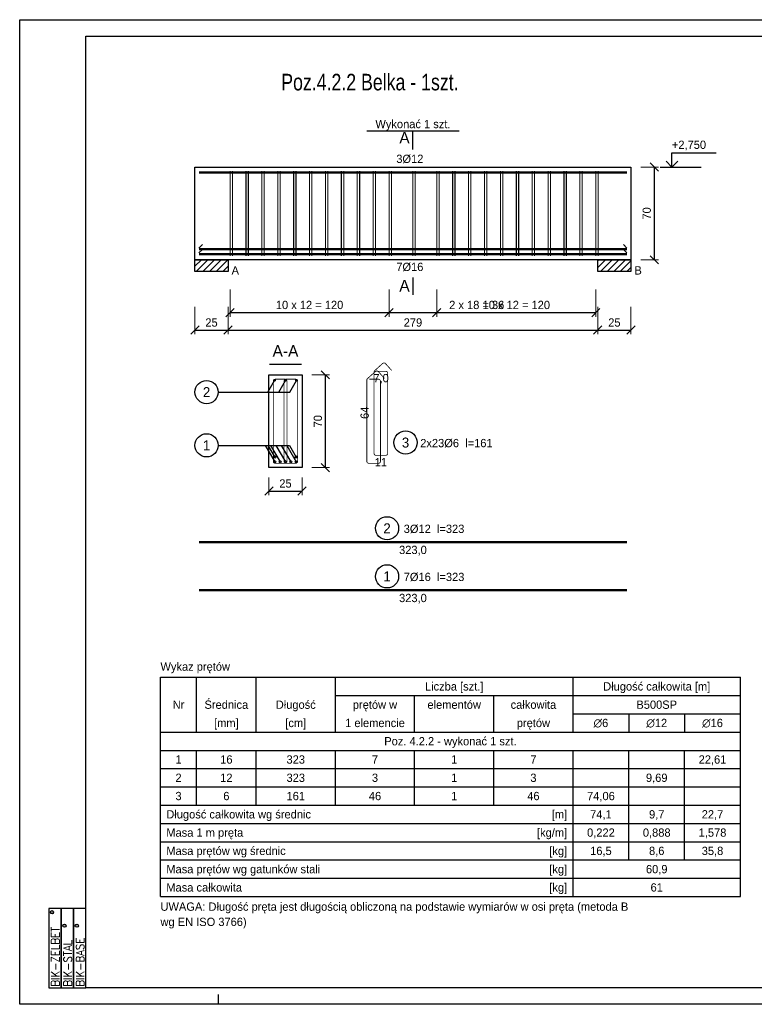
# Model space of a CAD drawing. Header units: millimetres. Extents: x -5773 to -2898, y -9833 to -1081.
# Tile 1 of 53: x -3948 to -3394, y -9833 to -9090. Entities that reach past the tile are written whole.
import ezdxf
from ezdxf.enums import TextEntityAlignment as Align

# ---------------------------------------------------------------- set-up
doc = ezdxf.new("R2010")
doc.units = ezdxf.units.MM
doc.header["$LTSCALE"] = 25
for name, color, linetype in [('BA_pdz', 2, 'Continuous'), ('BA_ram', 2, 'Continuous'), ('BA_txg', 3, 'Continuous')]:
    doc.layers.add(name, color=color, linetype=linetype)
doc.styles.add('BIKTC', font='bikromsw.shx', dxfattribs={"width": 0.85})
doc.styles.add('BIKTG', font='bikromsw.shx', dxfattribs={"width": 0.85})
doc.styles.add('BIKTS', font='bikromsw.shx', dxfattribs={"width": 0.85})
doc.styles.add('ROMANC', font='ROMANC.SHX', dxfattribs={"width": 0.9})
doc.styles.add('SPECBUD_TXT', font='txt')
doc.dimstyles.new('SPECBUD', dxfattribs={"dimscale": 25, "dimtxt": 0.25, "dimasz": 0.25, "dimexe": 0.125, "dimexo": 0.3, "dimgap": 0.1, "dimtad": 1, "dimdec": 0, "dimzin": 0, "dimtxsty": 'SPECBUD_TXT', "dimblk": 'OBLIQUE', "dimblk1": 'OBLIQUE', "dimblk2": 'OBLIQUE', "dimcen": 0.1, "dimclrt": 2, "dimadec": 0, "dimazin": 0, "dimtfac": 1, "dimtdec": 4, "dimtofl": 0, "dimtmove": 0, "dimatfit": 3, "dimfxl": 0.7, "dimfxlon": 1, "dimtolj": 1, "dimtzin": 0, "dimlwe": 0, "dimarcsym": 0})
pattern_1 = [(45, (-3824.847716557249, -9150.065964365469), (2.5, -2.5), [])]

# ---------------------------------------------------------------- blocks, each defined once
blk = doc.blocks.new('_OBLIQUE')
at = {"color": 0, "lineweight": -2}
blk.add_line((-0.5, -0.5), (0.5, 0.5), dxfattribs=at)
blk = doc.blocks.new('*D542')
at = {"color": 0, "lineweight": 0, "ltscale": 125}
for p, q in [((-3479.507716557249, -9201.395964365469), (-3466.222716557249, -9201.395964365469)), ((-3479.507716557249, -9271.395964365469), (-3466.222716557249, -9271.395964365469))]:
    blk.add_line(p, q, dxfattribs=at)
at = {"color": 0, "lineweight": -2, "ltscale": 125}
blk.add_line((-3469.347716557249, -9271.395964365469), (-3469.347716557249, -9201.395964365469), dxfattribs=at)
at = {"layer": 'Defpoints', "color": 0}
for p in [(-3487.007716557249, -9201.395964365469), (-3469.347716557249, -9201.395964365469), (-3487.007716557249, -9271.395964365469)]:
    blk.add_point(p, dxfattribs=at)
at = {"color": 0, "lineweight": -2, "xscale": 6.25, "yscale": 6.25, "zscale": 6.25}
for p, rotation in [((-3469.347716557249, -9201.395964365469), 90), ((-3469.347716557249, -9271.395964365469), 270)]:
    blk.add_blockref('_OBLIQUE', p, dxfattribs=dict(at, rotation=rotation))
at = {"color": 2, "insert": (-3475.038797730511, -9236.395964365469), "char_height": 6.25, "attachment_point": 5, "rotation": 90, "style": 'SPECBUD_TXT'}
blk.add_mtext('\\A1;70', dxfattribs=at)
blk = doc.blocks.new('*D543')
at = {"color": 0, "lineweight": 0, "ltscale": 125}
for p, q in [((-3816.007716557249, -9306.87596436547), (-3816.007716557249, -9327.50096436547)), ((-3791.007716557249, -9306.87596436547), (-3791.007716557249, -9327.50096436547))]:
    blk.add_line(p, q, dxfattribs=at)
at = {"color": 0, "lineweight": -2, "ltscale": 125}
blk.add_line((-3816.007716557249, -9324.37596436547), (-3791.007716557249, -9324.37596436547), dxfattribs=at)
at = {"layer": 'Defpoints', "color": 0}
for p in [(-3816.007716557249, -9271.395964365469), (-3791.007716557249, -9271.395964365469), (-3791.007716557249, -9324.37596436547)]:
    blk.add_point(p, dxfattribs=at)
at = {"color": 0, "lineweight": -2, "xscale": 6.25, "yscale": 6.25, "zscale": 6.25, "rotation": 180}
blk.add_blockref('_OBLIQUE', (-3816.007716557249, -9324.37596436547), dxfattribs=at)
at = {"color": 0, "lineweight": -2, "xscale": 6.25, "yscale": 6.25, "zscale": 6.25}
blk.add_blockref('_OBLIQUE', (-3791.007716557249, -9324.37596436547), dxfattribs=at)
at = {"color": 2, "insert": (-3803.507716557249, -9318.684883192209), "char_height": 6.25, "attachment_point": 5, "style": 'SPECBUD_TXT'}
blk.add_mtext('\\A1;25', dxfattribs=at)
blk = doc.blocks.new('*D544')
at = {"color": 0, "lineweight": 0, "ltscale": 125}
for p, q in [((-3791.007716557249, -9306.87596436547), (-3791.007716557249, -9327.50096436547)), ((-3512.007716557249, -9306.87596436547), (-3512.007716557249, -9327.50096436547))]:
    blk.add_line(p, q, dxfattribs=at)
at = {"color": 0, "lineweight": -2, "ltscale": 125}
blk.add_line((-3791.007716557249, -9324.37596436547), (-3512.007716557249, -9324.37596436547), dxfattribs=at)
at = {"layer": 'Defpoints', "color": 0}
for p in [(-3791.007716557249, -9271.395964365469), (-3512.007716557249, -9271.395964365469), (-3512.007716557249, -9324.37596436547)]:
    blk.add_point(p, dxfattribs=at)
at = {"color": 0, "lineweight": -2, "xscale": 6.25, "yscale": 6.25, "zscale": 6.25, "rotation": 180}
blk.add_blockref('_OBLIQUE', (-3791.007716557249, -9324.37596436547), dxfattribs=at)
at = {"color": 0, "lineweight": -2, "xscale": 6.25, "yscale": 6.25, "zscale": 6.25}
blk.add_blockref('_OBLIQUE', (-3512.007716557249, -9324.37596436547), dxfattribs=at)
at = {"color": 2, "insert": (-3651.507716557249, -9318.684883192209), "char_height": 6.25, "attachment_point": 5, "style": 'SPECBUD_TXT'}
blk.add_mtext('\\A1;279', dxfattribs=at)
blk = doc.blocks.new('*D545')
at = {"color": 0, "lineweight": 0, "ltscale": 125}
for p, q in [((-3512.007716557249, -9306.87596436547), (-3512.007716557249, -9327.50096436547)), ((-3487.007716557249, -9306.87596436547), (-3487.007716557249, -9327.50096436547))]:
    blk.add_line(p, q, dxfattribs=at)
at = {"color": 0, "lineweight": -2, "ltscale": 125}
blk.add_line((-3512.007716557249, -9324.37596436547), (-3487.007716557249, -9324.37596436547), dxfattribs=at)
at = {"layer": 'Defpoints', "color": 0}
for p in [(-3512.007716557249, -9271.395964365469), (-3487.007716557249, -9271.395964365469), (-3487.007716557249, -9324.37596436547)]:
    blk.add_point(p, dxfattribs=at)
at = {"color": 0, "lineweight": -2, "xscale": 6.25, "yscale": 6.25, "zscale": 6.25, "rotation": 180}
blk.add_blockref('_OBLIQUE', (-3512.007716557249, -9324.37596436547), dxfattribs=at)
at = {"color": 0, "lineweight": -2, "xscale": 6.25, "yscale": 6.25, "zscale": 6.25}
blk.add_blockref('_OBLIQUE', (-3487.007716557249, -9324.37596436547), dxfattribs=at)
at = {"color": 2, "insert": (-3499.507716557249, -9318.684883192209), "char_height": 6.25, "attachment_point": 5, "style": 'SPECBUD_TXT'}
blk.add_mtext('\\A1;25', dxfattribs=at)
blk = doc.blocks.new('*D546')
at = {"color": 0, "lineweight": 0, "ltscale": 125}
for p, q in [((-3789.507716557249, -9293.63596436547), (-3789.507716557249, -9314.26096436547)), ((-3669.507716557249, -9293.63596436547), (-3669.507716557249, -9314.26096436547))]:
    blk.add_line(p, q, dxfattribs=at)
at = {"color": 0, "lineweight": -2, "ltscale": 125}
blk.add_line((-3789.507716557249, -9311.13596436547), (-3669.507716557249, -9311.13596436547), dxfattribs=at)
at = {"layer": 'Defpoints', "color": 0}
for p in [(-3789.507716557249, -9271.395964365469), (-3669.507716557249, -9271.395964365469), (-3669.507716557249, -9311.13596436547)]:
    blk.add_point(p, dxfattribs=at)
at = {"color": 0, "lineweight": -2, "xscale": 6.25, "yscale": 6.25, "zscale": 6.25, "rotation": 180}
blk.add_blockref('_OBLIQUE', (-3789.507716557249, -9311.13596436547), dxfattribs=at)
at = {"color": 0, "lineweight": -2, "xscale": 6.25, "yscale": 6.25, "zscale": 6.25}
blk.add_blockref('_OBLIQUE', (-3669.507716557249, -9311.13596436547), dxfattribs=at)
at = {"color": 2, "insert": (-3729.507716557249, -9305.444883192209), "char_height": 6.25, "attachment_point": 5, "style": 'SPECBUD_TXT'}
blk.add_mtext('\\A1;10 x 12 = 120', dxfattribs=at)
blk = doc.blocks.new('*D547')
at = {"color": 0, "lineweight": 0, "ltscale": 125}
for p, q in [((-3633.507716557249, -9293.63596436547), (-3633.507716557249, -9314.26096436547)), ((-3513.507716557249, -9293.63596436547), (-3513.507716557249, -9314.26096436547))]:
    blk.add_line(p, q, dxfattribs=at)
at = {"color": 0, "lineweight": -2, "ltscale": 125}
blk.add_line((-3633.507716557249, -9311.13596436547), (-3513.507716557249, -9311.13596436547), dxfattribs=at)
at = {"layer": 'Defpoints', "color": 0}
for p in [(-3633.507716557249, -9271.395964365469), (-3513.507716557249, -9271.395964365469), (-3513.507716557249, -9311.13596436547)]:
    blk.add_point(p, dxfattribs=at)
at = {"color": 0, "lineweight": -2, "xscale": 6.25, "yscale": 6.25, "zscale": 6.25, "rotation": 180}
blk.add_blockref('_OBLIQUE', (-3633.507716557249, -9311.13596436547), dxfattribs=at)
at = {"color": 0, "lineweight": -2, "xscale": 6.25, "yscale": 6.25, "zscale": 6.25}
blk.add_blockref('_OBLIQUE', (-3513.507716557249, -9311.13596436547), dxfattribs=at)
at = {"color": 2, "insert": (-3573.507716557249, -9305.444883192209), "char_height": 6.25, "attachment_point": 5, "style": 'SPECBUD_TXT'}
blk.add_mtext('\\A1;10 x 12 = 120', dxfattribs=at)
blk = doc.blocks.new('*D548')
at = {"color": 0, "lineweight": 0, "ltscale": 125}
for p, q in [((-3669.507716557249, -9293.63596436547), (-3669.507716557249, -9314.26096436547)), ((-3633.507716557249, -9293.63596436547), (-3633.507716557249, -9314.26096436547))]:
    blk.add_line(p, q, dxfattribs=at)
at = {"color": 0, "lineweight": -2, "ltscale": 125}
for p, q in [((-3669.507716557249, -9311.13596436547), (-3633.507716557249, -9311.13596436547)), ((-3633.507716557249, -9311.13596436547), (-3579.466959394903, -9311.13596436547))]:
    blk.add_line(p, q, dxfattribs=at)
at = {"layer": 'Defpoints', "color": 0}
for p in [(-3669.507716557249, -9271.395964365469), (-3633.507716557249, -9271.395964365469), (-3633.507716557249, -9311.13596436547)]:
    blk.add_point(p, dxfattribs=at)
at = {"color": 0, "lineweight": -2, "xscale": 6.25, "yscale": 6.25, "zscale": 6.25, "rotation": 180}
blk.add_blockref('_OBLIQUE', (-3669.507716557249, -9311.13596436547), dxfattribs=at)
at = {"color": 0, "lineweight": -2, "xscale": 6.25, "yscale": 6.25, "zscale": 6.25}
blk.add_blockref('_OBLIQUE', (-3633.507716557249, -9311.13596436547), dxfattribs=at)
at = {"color": 2, "insert": (-3603.362337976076, -9305.442751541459), "char_height": 6.25, "attachment_point": 5, "style": 'SPECBUD_TXT'}
blk.add_mtext('\\A1;2 x 18 = 36', dxfattribs=at)
blk = doc.blocks.new('*D549')
at = {"color": 0, "lineweight": 0, "ltscale": 125}
for p, q in [((-3727.687716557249, -9358.10596436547), (-3714.402716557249, -9358.10596436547)), ((-3727.687716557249, -9428.10596436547), (-3714.402716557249, -9428.10596436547))]:
    blk.add_line(p, q, dxfattribs=at)
at = {"color": 0, "lineweight": -2, "ltscale": 125}
blk.add_line((-3717.527716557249, -9428.10596436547), (-3717.527716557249, -9358.10596436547), dxfattribs=at)
at = {"layer": 'Defpoints', "color": 0}
for p in [(-3735.187716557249, -9358.10596436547), (-3717.527716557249, -9358.10596436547), (-3735.187716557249, -9428.10596436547)]:
    blk.add_point(p, dxfattribs=at)
at = {"color": 0, "lineweight": -2, "xscale": 6.25, "yscale": 6.25, "zscale": 6.25}
for p, rotation in [((-3717.527716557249, -9358.10596436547), 90), ((-3717.527716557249, -9428.10596436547), 270)]:
    blk.add_blockref('_OBLIQUE', p, dxfattribs=dict(at, rotation=rotation))
at = {"color": 2, "insert": (-3723.218797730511, -9393.10596436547), "char_height": 6.25, "attachment_point": 5, "rotation": 90, "style": 'SPECBUD_TXT'}
blk.add_mtext('\\A1;70', dxfattribs=at)
blk = doc.blocks.new('*D550')
at = {"color": 0, "lineweight": 0, "ltscale": 125}
for p, q in [((-3760.187716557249, -9435.60596436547), (-3760.187716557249, -9448.89096436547)), ((-3735.187716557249, -9435.60596436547), (-3735.187716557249, -9448.89096436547))]:
    blk.add_line(p, q, dxfattribs=at)
at = {"color": 0, "lineweight": -2, "ltscale": 125}
blk.add_line((-3760.187716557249, -9445.76596436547), (-3735.187716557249, -9445.76596436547), dxfattribs=at)
at = {"layer": 'Defpoints', "color": 0}
for p in [(-3760.187716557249, -9428.10596436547), (-3735.187716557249, -9428.10596436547), (-3735.187716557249, -9445.76596436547)]:
    blk.add_point(p, dxfattribs=at)
at = {"color": 0, "lineweight": -2, "xscale": 6.25, "yscale": 6.25, "zscale": 6.25, "rotation": 180}
blk.add_blockref('_OBLIQUE', (-3760.187716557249, -9445.76596436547), dxfattribs=at)
at = {"color": 0, "lineweight": -2, "xscale": 6.25, "yscale": 6.25, "zscale": 6.25}
blk.add_blockref('_OBLIQUE', (-3735.187716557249, -9445.76596436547), dxfattribs=at)
at = {"color": 2, "insert": (-3747.687716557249, -9440.074883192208), "char_height": 6.25, "attachment_point": 5, "style": 'SPECBUD_TXT'}
blk.add_mtext('\\A1;25', dxfattribs=at)
blk = doc.blocks.new('BBB')
for points in [[(2.390818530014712, 0.747221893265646), (2.390818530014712, 1.120832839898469), (0, 1.120832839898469), (0, 0.747221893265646)], [(2.390818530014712, 0.373610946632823), (2.390818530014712, 0.747221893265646), (0, 0.747221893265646), (0, 0.373610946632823)], [(2.390818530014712, 0), (2.390818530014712, 0.373610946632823), (0, 0.373610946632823), (0, 0)]]:
    blk.add_lwpolyline(points, close=True)
for centre in [(2.277232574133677, 1.023963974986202), (1.871369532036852, 0.6503530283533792), (1.871369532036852, 0.2767420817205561)]:
    blk.add_circle(centre, 0.04925559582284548)
at = {"style": 'ROMANC', "width": 0.9}
for s, p in [('BIK-ZELBET', (0.03184617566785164, 0.7981096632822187)), ('BIK-STAL', (0.03184617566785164, 0.4244987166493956)), ('BIK-BASE', (0.03184617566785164, 0.05088777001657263))]:
    blk.add_text(s, height=0.248805, dxfattribs=at).set_placement(p)
at = {"style": 'BIKTS', "width": 0.85}
for p in [(2.277232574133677, 1.023963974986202), (1.871369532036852, 0.6503530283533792), (1.871369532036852, 0.2767420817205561)]:
    blk.add_text('R', height=0.05729552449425, dxfattribs=at).set_placement(p, align=Align.MIDDLE_CENTER)
blk = doc.blocks.new('biketyk')
at = {"xscale": 10, "yscale": 10, "zscale": 10, "rotation": 90}
blk.add_blockref('BBB', (0, 0), dxfattribs=at)
at = {"style": 'BIKTC', "width": 0.8}
for tag, p in [('KOMENTARZ', (-0.9844944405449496, 25.5686402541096)), ('RYSUNEK', (-8.456713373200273, 25.5686402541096)), ('DATA', (-4.720603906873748, 25.5686402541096))]:
    blk.add_attdef(tag, p, '', height=2, rotation=90, dxfattribs=at)

msp = doc.modelspace()

# ---------------------------------------------------------------- hatches: boundary and pattern name
at = {"ltscale": 125}
h = msp.add_hatch(dxfattribs=at)
h.set_pattern_fill('ANSI31', color=256, scale=2.5, style=0)
h.set_pattern_definition(pattern_1)
h.paths.add_polyline_path([(-3816.007716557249, -9280.225964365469), (-3816.007716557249, -9271.395964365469), (-3791.007716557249, -9271.395964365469), (-3791.007716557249, -9280.225964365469), (-3816.007716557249, -9280.225964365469)], is_closed=False)
h = msp.add_hatch(dxfattribs=at)
h.set_pattern_fill('ANSI31', color=256, scale=2.5, style=0)
h.set_pattern_definition(pattern_1)
h.paths.add_polyline_path([(-3512.007716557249, -9280.225964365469), (-3512.007716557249, -9271.395964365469), (-3487.007716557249, -9271.395964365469), (-3487.007716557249, -9280.225964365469), (-3512.007716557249, -9280.225964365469)], is_closed=False)

# ---------------------------------------------------------------- linework, layer by layer
at = {"color": 1, "linetype": 'Continuous', "ltscale": 125}
for p, q in [((-3686.317716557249, -9173.99596436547), (-3616.687716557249, -9173.99596436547)), ((-3651.507716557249, -9188.145964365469), (-3651.507716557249, -9174.895964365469)), ((-3464.927716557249, -9201.395964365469), (-3434.01771655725, -9201.395964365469)), ((-3813.007716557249, -9262.59596436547), (-3810.357716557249, -9259.94596436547)), ((-3813.007716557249, -9262.59596436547), (-3810.357716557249, -9259.94596436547)), ((-3813.007716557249, -9266.19596436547), (-3810.357716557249, -9263.54596436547)), ((-3813.007716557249, -9266.19596436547), (-3810.357716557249, -9263.54596436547)), ((-3813.007716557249, -9266.19596436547), (-3810.357716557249, -9263.54596436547)), ((-3813.007716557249, -9266.19596436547), (-3810.357716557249, -9263.54596436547)), ((-3813.007716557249, -9266.19596436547), (-3810.357716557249, -9263.54596436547)), ((-3490.007716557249, -9262.59596436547), (-3492.657716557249, -9259.94596436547)), ((-3490.007716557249, -9262.59596436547), (-3492.657716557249, -9259.94596436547)), ((-3490.007716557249, -9266.19596436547), (-3492.657716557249, -9263.54596436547)), ((-3490.007716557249, -9266.19596436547), (-3492.657716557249, -9263.54596436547)), ((-3490.007716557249, -9266.19596436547), (-3492.657716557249, -9263.54596436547)), ((-3490.007716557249, -9266.19596436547), (-3492.657716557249, -9263.54596436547)), ((-3490.007716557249, -9266.19596436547), (-3492.657716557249, -9263.54596436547)), ((-3651.507716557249, -9284.645964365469), (-3651.507716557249, -9297.895964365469)), ((-3759.657716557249, -9350.15596436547), (-3735.707716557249, -9350.15596436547)), ((-3814.768278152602, -9627.511560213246), (-3814.768278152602, -9586.171560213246)), ((-3769.818278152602, -9627.511560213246), (-3769.818278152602, -9586.171560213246)), ((-3710.038278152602, -9627.511560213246), (-3710.038278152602, -9586.171560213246)), ((-3530.698278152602, -9627.511560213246), (-3530.698278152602, -9586.171560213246)), ((-3710.038278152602, -9599.951560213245), (-3404.398278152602, -9599.951560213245)), ((-3650.258278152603, -9627.511560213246), (-3650.258278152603, -9599.951560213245)), ((-3590.478278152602, -9627.511560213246), (-3590.478278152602, -9599.951560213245)), ((-3530.698278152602, -9613.731560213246), (-3404.398278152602, -9613.731560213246)), ((-3488.598278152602, -9613.731560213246), (-3488.598278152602, -9627.511560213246)), ((-3446.498278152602, -9613.731560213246), (-3446.498278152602, -9627.511560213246)), ((-3842.028278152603, -9641.291560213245), (-3404.398278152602, -9641.291560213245)), ((-3814.768278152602, -9682.631560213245), (-3814.768278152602, -9641.291560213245)), ((-3769.818278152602, -9682.631560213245), (-3769.818278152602, -9641.291560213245)), ((-3710.038278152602, -9682.631560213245), (-3710.038278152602, -9641.291560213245)), ((-3650.258278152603, -9682.631560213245), (-3650.258278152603, -9641.291560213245)), ((-3590.478278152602, -9682.631560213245), (-3590.478278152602, -9641.291560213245)), ((-3530.698278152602, -9751.531560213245), (-3530.698278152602, -9641.291560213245)), ((-3488.598278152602, -9723.971560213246), (-3488.598278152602, -9641.291560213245)), ((-3446.498278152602, -9723.971560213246), (-3446.498278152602, -9641.291560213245)), ((-3842.028278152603, -9655.071560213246), (-3404.398278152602, -9655.071560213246)), ((-3842.028278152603, -9668.851560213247), (-3404.398278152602, -9668.851560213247)), ((-3842.028278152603, -9696.411560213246), (-3404.398278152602, -9696.411560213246)), ((-3842.028278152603, -9710.191560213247), (-3404.398278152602, -9710.191560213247)), ((-3842.028278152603, -9723.971560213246), (-3404.398278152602, -9723.971560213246)), ((-3842.028278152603, -9737.751560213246), (-3404.398278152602, -9737.751560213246))]:
    msp.add_line(p, q, dxfattribs=at)
at = {"color": 2, "linetype": 'Continuous', "ltscale": 125}
for p, q in [((-3842.028278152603, -9586.171560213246), (-3404.398278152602, -9586.171560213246)), ((-3842.028278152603, -9751.531560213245), (-3842.028278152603, -9586.171560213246)), ((-3404.398278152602, -9751.531560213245), (-3404.398278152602, -9586.171560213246)), ((-3842.028278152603, -9627.511560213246), (-3404.398278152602, -9627.511560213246)), ((-3842.028278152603, -9682.631560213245), (-3404.398278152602, -9682.631560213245)), ((-3842.028278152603, -9751.531560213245), (-3404.398278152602, -9751.531560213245))]:
    msp.add_line(p, q, dxfattribs=at)
at = {"color": 1, "linetype": 'Continuous', "ltscale": 125}
for points in [[(-3460.51771655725, -9196.975964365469), (-3456.097716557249, -9201.395964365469), (-3451.677716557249, -9196.975964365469), (-3456.097716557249, -9201.395964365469), (-3456.097716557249, -9190.79596436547), (-3422.637716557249, -9190.79596436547)], [(-3816.007716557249, -9280.225964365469), (-3816.007716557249, -9271.395964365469), (-3791.007716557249, -9271.395964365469), (-3791.007716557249, -9280.225964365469)], [(-3512.007716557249, -9280.225964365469), (-3512.007716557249, -9271.395964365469), (-3487.007716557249, -9271.395964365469), (-3487.007716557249, -9280.225964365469)], [(-3798.487716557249, -9371.13596436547), (-3752.787716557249, -9371.13596436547), (-3747.687716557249, -9362.305964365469)], [(-3798.487716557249, -9371.13596436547), (-3744.487716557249, -9371.13596436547), (-3739.387716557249, -9362.305964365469)], [(-3798.487716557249, -9371.13596436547), (-3761.087716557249, -9371.13596436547), (-3755.987716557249, -9362.305964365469)], [(-3798.487716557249, -9411.27596436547), (-3762.967716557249, -9411.27596436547), (-3755.787716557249, -9423.70596436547)], [(-3798.487716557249, -9411.27596436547), (-3746.76771655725, -9411.27596436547), (-3739.587716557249, -9423.70596436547)], [(-3798.487716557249, -9411.27596436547), (-3754.867716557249, -9411.27596436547), (-3747.687716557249, -9423.70596436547)], [(-3798.487716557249, -9411.27596436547), (-3750.817716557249, -9411.27596436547), (-3743.637716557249, -9423.70596436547)], [(-3798.487716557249, -9411.27596436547), (-3758.917716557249, -9411.27596436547), (-3751.737716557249, -9423.70596436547)], [(-3798.487716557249, -9411.27596436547), (-3760.887716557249, -9411.27596436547), (-3755.787716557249, -9420.10596436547)], [(-3798.487716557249, -9411.27596436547), (-3744.687716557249, -9411.27596436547), (-3739.587716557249, -9420.10596436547)]]:
    msp.add_lwpolyline(points, dxfattribs=at)
at = {"color": 2, "linetype": 'Continuous', "ltscale": 125}
for points in [[(-3816.007716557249, -9201.395964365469), (-3487.007716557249, -9201.395964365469), (-3487.007716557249, -9271.395964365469), (-3816.007716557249, -9271.395964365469), (-3816.007716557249, -9201.395964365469)], [(-3760.187716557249, -9358.10596436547), (-3760.187716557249, -9358.10596436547), (-3760.187716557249, -9358.10596436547), (-3735.187716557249, -9358.10596436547), (-3735.187716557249, -9358.10596436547), (-3735.187716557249, -9358.10596436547), (-3735.187716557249, -9358.10596436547), (-3735.187716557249, -9358.10596436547), (-3735.187716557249, -9428.10596436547), (-3735.187716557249, -9428.10596436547), (-3760.187716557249, -9428.10596436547), (-3760.187716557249, -9428.10596436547), (-3760.187716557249, -9358.10596436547), (-3760.187716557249, -9358.10596436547), (-3760.187716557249, -9358.10596436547)]]:
    msp.add_lwpolyline(points, dxfattribs=at)
at = {"color": 3, "linetype": 'Continuous', "ltscale": 125}
for points, const_width in [([(-3490.007716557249, -9205.59596436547), (-3490.007716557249, -9205.59596436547), (-3490.007716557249, -9205.59596436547), (-3490.007716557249, -9205.59596436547), (-3490.007716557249, -9205.59596436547), (-3490.007716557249, -9205.59596436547), (-3813.007716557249, -9205.59596436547), (-3813.007716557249, -9205.59596436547), (-3813.007716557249, -9205.59596436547), (-3813.007716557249, -9205.59596436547), (-3813.007716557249, -9205.59596436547), (-3813.007716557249, -9205.59596436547)], 1.77), ([(-3490.007716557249, -9205.59596436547), (-3490.007716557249, -9205.59596436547), (-3490.007716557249, -9205.59596436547), (-3490.007716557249, -9205.59596436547), (-3490.007716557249, -9205.59596436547), (-3490.007716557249, -9205.59596436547), (-3813.007716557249, -9205.59596436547), (-3813.007716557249, -9205.59596436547), (-3813.007716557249, -9205.59596436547), (-3813.007716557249, -9205.59596436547), (-3813.007716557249, -9205.59596436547), (-3813.007716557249, -9205.59596436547)], 1.77), ([(-3490.007716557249, -9205.59596436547), (-3490.007716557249, -9205.59596436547), (-3490.007716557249, -9205.59596436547), (-3490.007716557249, -9205.59596436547), (-3490.007716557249, -9205.59596436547), (-3490.007716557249, -9205.59596436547), (-3813.007716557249, -9205.59596436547), (-3813.007716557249, -9205.59596436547), (-3813.007716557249, -9205.59596436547), (-3813.007716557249, -9205.59596436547), (-3813.007716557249, -9205.59596436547), (-3813.007716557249, -9205.59596436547)], 1.77), ([(-3789.507716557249, -9268.395964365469), (-3789.507716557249, -9204.395964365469)], 0.83), ([(-3787.737716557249, -9268.395964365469), (-3787.737716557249, -9204.395964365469)], 0.83), ([(-3777.507716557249, -9268.395964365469), (-3777.507716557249, -9204.395964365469)], 0.83), ([(-3775.737716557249, -9268.395964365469), (-3775.737716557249, -9204.395964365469)], 0.83), ([(-3765.507716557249, -9268.395964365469), (-3765.507716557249, -9204.395964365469)], 0.83), ([(-3763.737716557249, -9268.395964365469), (-3763.737716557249, -9204.395964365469)], 0.83), ([(-3753.507716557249, -9268.395964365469), (-3753.507716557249, -9204.395964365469)], 0.83), ([(-3751.737716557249, -9268.395964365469), (-3751.737716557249, -9204.395964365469)], 0.83), ([(-3741.507716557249, -9268.395964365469), (-3741.507716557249, -9204.395964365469)], 0.83), ([(-3739.737716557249, -9268.395964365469), (-3739.737716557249, -9204.395964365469)], 0.83), ([(-3729.507716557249, -9268.395964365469), (-3729.507716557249, -9204.395964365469)], 0.83), ([(-3727.737716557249, -9268.395964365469), (-3727.737716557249, -9204.395964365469)], 0.83), ([(-3717.507716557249, -9268.395964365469), (-3717.507716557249, -9204.395964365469)], 0.83), ([(-3715.737716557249, -9268.395964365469), (-3715.737716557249, -9204.395964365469)], 0.83), ([(-3705.507716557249, -9268.395964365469), (-3705.507716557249, -9204.395964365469)], 0.83), ([(-3703.737716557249, -9268.395964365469), (-3703.737716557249, -9204.395964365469)], 0.83), ([(-3693.507716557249, -9268.395964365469), (-3693.507716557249, -9204.395964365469)], 0.83), ([(-3691.737716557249, -9268.395964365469), (-3691.737716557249, -9204.395964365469)], 0.83), ([(-3681.507716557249, -9268.395964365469), (-3681.507716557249, -9204.395964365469)], 0.83), ([(-3679.737716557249, -9268.395964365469), (-3679.737716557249, -9204.395964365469)], 0.83), ([(-3669.507716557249, -9268.395964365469), (-3669.507716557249, -9204.395964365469)], 0.83), ([(-3669.507716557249, -9268.395964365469), (-3669.507716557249, -9204.395964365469)], 0.83), ([(-3667.737716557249, -9268.395964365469), (-3667.737716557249, -9204.395964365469)], 0.83), ([(-3667.737716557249, -9268.395964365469), (-3667.737716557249, -9204.395964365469)], 0.83), ([(-3651.507716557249, -9268.395964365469), (-3651.507716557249, -9204.395964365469)], 0.83), ([(-3649.737716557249, -9268.395964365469), (-3649.737716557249, -9204.395964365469)], 0.83), ([(-3633.507716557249, -9268.395964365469), (-3633.507716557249, -9204.395964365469)], 0.83), ([(-3633.507716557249, -9268.395964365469), (-3633.507716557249, -9204.395964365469)], 0.83), ([(-3631.737716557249, -9268.395964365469), (-3631.737716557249, -9204.395964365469)], 0.83), ([(-3631.737716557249, -9268.395964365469), (-3631.737716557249, -9204.395964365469)], 0.83), ([(-3621.507716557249, -9268.395964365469), (-3621.507716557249, -9204.395964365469)], 0.83), ([(-3619.737716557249, -9268.395964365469), (-3619.737716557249, -9204.395964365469)], 0.83), ([(-3609.507716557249, -9268.395964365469), (-3609.507716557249, -9204.395964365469)], 0.83), ([(-3607.737716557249, -9268.395964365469), (-3607.737716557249, -9204.395964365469)], 0.83), ([(-3597.507716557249, -9268.395964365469), (-3597.507716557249, -9204.395964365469)], 0.83), ([(-3595.737716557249, -9268.395964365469), (-3595.737716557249, -9204.395964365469)], 0.83), ([(-3585.507716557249, -9268.395964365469), (-3585.507716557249, -9204.395964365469)], 0.83), ([(-3583.737716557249, -9268.395964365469), (-3583.737716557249, -9204.395964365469)], 0.83), ([(-3573.507716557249, -9268.395964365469), (-3573.507716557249, -9204.395964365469)], 0.83), ([(-3571.737716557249, -9268.395964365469), (-3571.737716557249, -9204.395964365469)], 0.83), ([(-3561.507716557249, -9268.395964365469), (-3561.507716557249, -9204.395964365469)], 0.83), ([(-3559.737716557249, -9268.395964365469), (-3559.737716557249, -9204.395964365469)], 0.83), ([(-3549.507716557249, -9268.395964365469), (-3549.507716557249, -9204.395964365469)], 0.83), ([(-3547.737716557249, -9268.395964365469), (-3547.737716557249, -9204.395964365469)], 0.83), ([(-3537.507716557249, -9268.395964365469), (-3537.507716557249, -9204.395964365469)], 0.83), ([(-3535.737716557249, -9268.395964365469), (-3535.737716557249, -9204.395964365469)], 0.83), ([(-3525.507716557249, -9268.395964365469), (-3525.507716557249, -9204.395964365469)], 0.83), ([(-3523.737716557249, -9268.395964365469), (-3523.737716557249, -9204.395964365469)], 0.83), ([(-3513.507716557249, -9268.395964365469), (-3513.507716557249, -9204.395964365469)], 0.83), ([(-3511.737716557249, -9268.395964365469), (-3511.737716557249, -9204.395964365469)], 0.83), ([(-3490.007716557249, -9263.395964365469), (-3490.007716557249, -9263.395964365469), (-3490.007716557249, -9263.395964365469), (-3490.007716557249, -9263.395964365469), (-3490.007716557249, -9263.395964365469), (-3490.007716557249, -9263.395964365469), (-3813.007716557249, -9263.395964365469), (-3813.007716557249, -9263.395964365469), (-3813.007716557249, -9263.395964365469), (-3813.007716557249, -9263.395964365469), (-3813.007716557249, -9263.395964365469), (-3813.007716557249, -9263.395964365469)], 1.77), ([(-3490.007716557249, -9263.395964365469), (-3490.007716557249, -9263.395964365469), (-3490.007716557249, -9263.395964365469), (-3490.007716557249, -9263.395964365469), (-3490.007716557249, -9263.395964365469), (-3490.007716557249, -9263.395964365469), (-3813.007716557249, -9263.395964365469), (-3813.007716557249, -9263.395964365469), (-3813.007716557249, -9263.395964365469), (-3813.007716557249, -9263.395964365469), (-3813.007716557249, -9263.395964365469), (-3813.007716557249, -9263.395964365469)], 1.77), ([(-3490.007716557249, -9266.99596436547), (-3490.007716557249, -9266.99596436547), (-3490.007716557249, -9266.99596436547), (-3490.007716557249, -9266.99596436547), (-3490.007716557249, -9266.99596436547), (-3490.007716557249, -9266.99596436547), (-3813.007716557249, -9266.99596436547), (-3813.007716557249, -9266.99596436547), (-3813.007716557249, -9266.99596436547), (-3813.007716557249, -9266.99596436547), (-3813.007716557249, -9266.99596436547), (-3813.007716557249, -9266.99596436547)], 1.77), ([(-3490.007716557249, -9266.99596436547), (-3490.007716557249, -9266.99596436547), (-3490.007716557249, -9266.99596436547), (-3490.007716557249, -9266.99596436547), (-3490.007716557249, -9266.99596436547), (-3490.007716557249, -9266.99596436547), (-3813.007716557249, -9266.99596436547), (-3813.007716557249, -9266.99596436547), (-3813.007716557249, -9266.99596436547), (-3813.007716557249, -9266.99596436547), (-3813.007716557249, -9266.99596436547), (-3813.007716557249, -9266.99596436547)], 1.77), ([(-3490.007716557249, -9266.99596436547), (-3490.007716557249, -9266.99596436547), (-3490.007716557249, -9266.99596436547), (-3490.007716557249, -9266.99596436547), (-3490.007716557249, -9266.99596436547), (-3490.007716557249, -9266.99596436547), (-3813.007716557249, -9266.99596436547), (-3813.007716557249, -9266.99596436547), (-3813.007716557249, -9266.99596436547), (-3813.007716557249, -9266.99596436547), (-3813.007716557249, -9266.99596436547), (-3813.007716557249, -9266.99596436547)], 1.77), ([(-3490.007716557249, -9266.99596436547), (-3490.007716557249, -9266.99596436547), (-3490.007716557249, -9266.99596436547), (-3490.007716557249, -9266.99596436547), (-3490.007716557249, -9266.99596436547), (-3490.007716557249, -9266.99596436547), (-3813.007716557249, -9266.99596436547), (-3813.007716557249, -9266.99596436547), (-3813.007716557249, -9266.99596436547), (-3813.007716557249, -9266.99596436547), (-3813.007716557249, -9266.99596436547), (-3813.007716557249, -9266.99596436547)], 1.77), ([(-3490.007716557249, -9266.99596436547), (-3490.007716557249, -9266.99596436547), (-3490.007716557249, -9266.99596436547), (-3490.007716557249, -9266.99596436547), (-3490.007716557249, -9266.99596436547), (-3490.007716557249, -9266.99596436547), (-3813.007716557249, -9266.99596436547), (-3813.007716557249, -9266.99596436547), (-3813.007716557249, -9266.99596436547), (-3813.007716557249, -9266.99596436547), (-3813.007716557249, -9266.99596436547), (-3813.007716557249, -9266.99596436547)], 1.77), ([(-3490.007716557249, -9484.34596436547), (-3490.007716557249, -9484.34596436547), (-3490.007716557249, -9484.34596436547), (-3490.007716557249, -9484.34596436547), (-3490.007716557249, -9484.34596436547), (-3490.007716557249, -9484.34596436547), (-3813.007716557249, -9484.34596436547), (-3813.007716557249, -9484.34596436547), (-3813.007716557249, -9484.34596436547), (-3813.007716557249, -9484.34596436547), (-3813.007716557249, -9484.34596436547), (-3813.007716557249, -9484.34596436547)], 1.77), ([(-3490.007716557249, -9520.60596436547), (-3490.007716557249, -9520.60596436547), (-3490.007716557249, -9520.60596436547), (-3490.007716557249, -9520.60596436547), (-3490.007716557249, -9520.60596436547), (-3490.007716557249, -9520.60596436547), (-3813.007716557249, -9520.60596436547), (-3813.007716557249, -9520.60596436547), (-3813.007716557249, -9520.60596436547), (-3813.007716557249, -9520.60596436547), (-3813.007716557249, -9520.60596436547), (-3813.007716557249, -9520.60596436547)], 1.77)]:
    msp.add_lwpolyline(points, dxfattribs=dict(at, const_width=const_width))
at = {"color": 7, "linetype": 'Continuous', "ltscale": 125}
for points in [[(-3816.007716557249, -9280.225964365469), (-3816.007716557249, -9271.395964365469), (-3791.007716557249, -9271.395964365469), (-3791.007716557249, -9280.225964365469)], [(-3512.007716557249, -9280.225964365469), (-3512.007716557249, -9271.395964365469), (-3487.007716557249, -9271.395964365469), (-3487.007716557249, -9280.225964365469)]]:
    msp.add_lwpolyline(points, close=True, dxfattribs=at)
at = {"color": 3, "linetype": 'Continuous', "ltscale": 125, "const_width": 0.6}
for points in [[(-3684.51771655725, -9361.40596436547), (-3677.51771655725, -9361.40596436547, -0.414213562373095), (-3676.01771655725, -9362.90596436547), (-3676.01771655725, -9423.305964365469, -0.414213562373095), (-3677.51771655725, -9424.805964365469), (-3684.817716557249, -9424.805964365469, -0.414213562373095), (-3686.317716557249, -9423.305964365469), (-3686.317716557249, -9362.078461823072, -0.212519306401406), (-3685.818263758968, -9360.9564572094), (-3679.783924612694, -9355.521555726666, -0.4143206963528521), (-3677.651003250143, -9355.633423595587), (-3672.97771655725, -9360.82596436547)], [(-3679.067716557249, -9355.40596436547), (-3672.067716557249, -9355.40596436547, -0.414213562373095), (-3670.567716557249, -9356.90596436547), (-3670.567716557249, -9417.305964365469, -0.414213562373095), (-3672.067716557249, -9418.805964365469), (-3679.367716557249, -9418.805964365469, -0.414213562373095), (-3680.867716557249, -9417.305964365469), (-3680.867716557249, -9356.078461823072, -0.212519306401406), (-3680.368263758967, -9354.9564572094), (-3674.333924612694, -9349.521555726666, -0.4143206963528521), (-3672.201003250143, -9349.633423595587), (-3667.527716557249, -9354.82596436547)], [(-3755.087716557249, -9361.40596436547), (-3748.087716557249, -9361.40596436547, -0.414213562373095), (-3746.587716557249, -9362.90596436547), (-3746.587716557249, -9423.305964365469, -0.414213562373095), (-3748.087716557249, -9424.805964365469), (-3755.387716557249, -9424.805964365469, -0.414213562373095), (-3756.887716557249, -9423.305964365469), (-3756.887716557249, -9362.90596436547, -0.414213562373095), (-3755.387716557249, -9361.40596436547), (-3748.087716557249, -9361.40596436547, -0.414213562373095), (-3746.587716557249, -9362.90596436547), (-3746.587716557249, -9369.90596436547)], [(-3746.987716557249, -9361.40596436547), (-3739.987716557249, -9361.40596436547, -0.414213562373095), (-3738.487716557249, -9362.90596436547), (-3738.487716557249, -9423.305964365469, -0.414213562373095), (-3739.987716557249, -9424.805964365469), (-3747.287716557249, -9424.805964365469, -0.414213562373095), (-3748.787716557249, -9423.305964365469), (-3748.787716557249, -9362.90596436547, -0.414213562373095), (-3747.287716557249, -9361.40596436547), (-3739.987716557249, -9361.40596436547, -0.414213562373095), (-3738.487716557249, -9362.90596436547), (-3738.487716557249, -9369.90596436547)]]:
    msp.add_lwpolyline(points, format="xyb", dxfattribs=at)
at = {"color": 1, "linetype": 'Continuous', "ltscale": 125}
for centre in [(-3807.24771655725, -9371.13596436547), (-3807.24771655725, -9411.27596436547), (-3657.087716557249, -9409.16596436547), (-3671.047716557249, -9473.82596436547), (-3671.047716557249, -9510.08596436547)]:
    msp.add_circle(centre, 8.76, dxfattribs=at)
at = {"color": 3, "linetype": 'Continuous', "ltscale": 125}
for centre, radius in [((-3755.987716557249, -9362.305964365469), 0.6), ((-3747.687716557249, -9362.305964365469), 0.6), ((-3739.387716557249, -9362.305964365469), 0.6), ((-3755.787716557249, -9420.10596436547), 0.8), ((-3739.587716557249, -9420.10596436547), 0.8), ((-3755.787716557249, -9423.70596436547), 0.8), ((-3751.737716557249, -9423.70596436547), 0.8), ((-3747.687716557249, -9423.70596436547), 0.8), ((-3743.637716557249, -9423.70596436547), 0.8), ((-3739.587716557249, -9423.70596436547), 0.8)]:
    msp.add_circle(centre, radius, dxfattribs=at)
at = {"layer": 'BA_pdz', "color": 1}
for p, q in [((-3948.262199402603, -9090.295775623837), (-3898.262199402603, -9090.295775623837)), ((-3798.262199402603, -9832.795775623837), (-3798.262199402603, -9825.295775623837))]:
    msp.add_line(p, q, dxfattribs=at)
at = {"layer": 'BA_ram', "color": 1}
msp.add_lwpolyline([(-3948.262199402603, -9832.795775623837), (-3948.262199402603, -9090.295775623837), (-2898.262199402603, -9090.295775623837), (-2898.262199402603, -9832.795775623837)], close=True, dxfattribs=at)
at = {"layer": 'BA_ram'}
msp.add_lwpolyline([(-3898.262199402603, -9820.295775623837), (-3898.262199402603, -9102.795775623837), (-2910.762199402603, -9102.795775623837), (-2910.762199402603, -9820.295775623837)], close=True, dxfattribs=at)

# ---------------------------------------------------------------- block references
at = {"layer": 'BA_ram', "xscale": 2.5, "yscale": 2.5, "zscale": 2.5}
msp.add_blockref('biketyk', (-3898.262199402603, -9820.295775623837), dxfattribs=at)

# ---------------------------------------------------------------- texts
at = {"color": 2, "ltscale": 125, "style": 'SPECBUD_TXT'}
for s, height, p in [('Wykonać 1 szt.', 6.25, (-3651.507716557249, -9173.99596436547)), ('A-A', 8.75, (-3747.687716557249, -9347.10596436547))]:
    msp.add_text(s, height=height, dxfattribs=at).set_placement(p, align=Align.BOTTOM_CENTER)
msp.add_text('A', height=8.75, dxfattribs=at).set_placement((-3653.97771655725, -9174.895964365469), align=Align.TOP_RIGHT)
for s, p in [('+2,750', (-3456.097716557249, -9181.49596436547)), ('3Ø12', (-3664.067716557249, -9192.09596436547)), ('7Ø16', (-3664.067716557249, -9273.57596436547)), ('A', (-3788.357716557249, -9276.225964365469)), ('B', (-3484.357716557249, -9276.225964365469)), (' 2x23Ø6  l=161', (-3648.327716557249, -9406.44596436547)), ('UWAGA: Długość pręta jest długością obliczoną na podstawie wymiarów w osi pręta (metoda B ', (-3842.028278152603, -9756.011560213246)), ('wg EN ISO 3766)', (-3842.028278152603, -9767.491560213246))]:
    msp.add_text(s, height=6.25, dxfattribs=at).set_placement(p, align=Align.TOP_LEFT)
msp.add_text('A', height=8.75, dxfattribs=at).set_placement((-3653.97771655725, -9297.895964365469), align=Align.BOTTOM_RIGHT)
for s, p in [('7,0', (-3675.567716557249, -9357.475964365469)), ('11', (-3675.717716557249, -9420.87596436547)), (' 3Ø12  l=323', (-3636.74771655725, -9471.10596436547)), ('323,0', (-3651.507716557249, -9486.99596436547)), (' 7Ø16  l=323', (-3636.74771655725, -9507.36596436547)), ('323,0', (-3651.507716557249, -9523.25596436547))]:
    msp.add_text(s, height=6.25, dxfattribs=at).set_placement(p, align=Align.TOP_CENTER)
for s, height, p in [('2', 7.5, (-3807.24771655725, -9371.13596436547)), ('3', 7.5, (-3657.087716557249, -9409.16596436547)), ('1', 7.5, (-3807.24771655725, -9411.27596436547)), ('2', 7.5, (-3671.047716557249, -9473.82596436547)), ('1', 7.5, (-3671.047716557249, -9510.08596436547)), ('Liczba [szt.]', 6.25, (-3620.368278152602, -9593.061560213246)), ('Długość całkowita [m]', 6.25, (-3467.548278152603, -9593.061560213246)), ('Nr', 6.25, (-3828.398278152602, -9606.841560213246)), ('Średnica', 6.25, (-3792.298278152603, -9606.841560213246)), ('Długość', 6.25, (-3739.928278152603, -9606.841560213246)), ('prętów w', 6.25, (-3680.148278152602, -9606.841560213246)), ('elementów', 6.25, (-3620.368278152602, -9606.841560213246)), ('całkowita', 6.25, (-3560.588278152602, -9606.841560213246)), ('B500SP', 6.25, (-3467.548278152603, -9606.841560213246)), ('[mm]', 6.25, (-3792.298278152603, -9620.621560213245)), ('[cm]', 6.25, (-3739.928278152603, -9620.621560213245)), ('1 elemencie', 6.25, (-3680.148278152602, -9620.621560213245)), ('prętów', 6.25, (-3560.588278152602, -9620.621560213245)), ('∅6', 6.25, (-3509.648278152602, -9620.621560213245)), ('∅12', 6.25, (-3467.548278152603, -9620.621560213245)), ('∅16', 6.25, (-3425.448278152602, -9620.621560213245)), ('Poz. 4.2.2 - wykonać 1 szt.', 6.25, (-3623.218278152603, -9634.401560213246)), ('1', 6.25, (-3828.398278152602, -9648.181560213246)), ('16', 6.25, (-3792.298278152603, -9648.181560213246)), ('323', 6.25, (-3739.928278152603, -9648.181560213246)), ('7', 6.25, (-3680.148278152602, -9648.181560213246)), ('1', 6.25, (-3620.368278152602, -9648.181560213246)), ('7', 6.25, (-3560.588278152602, -9648.181560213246)), ('22,61', 6.25, (-3425.448278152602, -9648.181560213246)), ('2', 6.25, (-3828.398278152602, -9661.961560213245)), ('12', 6.25, (-3792.298278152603, -9661.961560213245)), ('323', 6.25, (-3739.928278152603, -9661.961560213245)), ('3', 6.25, (-3680.148278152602, -9661.961560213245)), ('1', 6.25, (-3620.368278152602, -9661.961560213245)), ('3', 6.25, (-3560.588278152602, -9661.961560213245)), ('9,69', 6.25, (-3467.548278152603, -9661.961560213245)), ('3', 6.25, (-3828.398278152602, -9675.741560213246)), ('6', 6.25, (-3792.298278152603, -9675.741560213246)), ('161', 6.25, (-3739.928278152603, -9675.741560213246)), ('46', 6.25, (-3680.148278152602, -9675.741560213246)), ('1', 6.25, (-3620.368278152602, -9675.741560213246)), ('46', 6.25, (-3560.588278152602, -9675.741560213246)), ('74,06', 6.25, (-3509.648278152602, -9675.741560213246)), ('74,1', 6.25, (-3509.648278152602, -9689.521560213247)), ('9,7', 6.25, (-3467.548278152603, -9689.521560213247)), ('22,7', 6.25, (-3425.448278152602, -9689.521560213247)), ('0,222', 6.25, (-3509.648278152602, -9703.301560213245)), ('0,888', 6.25, (-3467.548278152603, -9703.301560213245)), ('1,578', 6.25, (-3425.448278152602, -9703.301560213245)), ('16,5', 6.25, (-3509.648278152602, -9717.081560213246)), ('8,6', 6.25, (-3467.548278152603, -9717.081560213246)), ('35,8', 6.25, (-3425.448278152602, -9717.081560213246)), ('60,9', 6.25, (-3467.548278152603, -9730.861560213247)), ('61', 6.25, (-3467.548278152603, -9744.641560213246))]:
    msp.add_text(s, height=height, dxfattribs=at).set_placement(p, align=Align.MIDDLE_CENTER)
msp.add_text('64', height=6.25, rotation=90, dxfattribs=at).set_placement((-3682.937716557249, -9386.68596436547), align=Align.BOTTOM_CENTER)
for s, p in [('Wykaz prętów', (-3842.028278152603, -9578.131560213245)), ('Długość całkowita wg średnic', (-3837.608278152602, -9689.521560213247)), ('Masa 1 m pręta', (-3837.608278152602, -9703.301560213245)), ('Masa prętów wg średnic', (-3837.608278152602, -9717.081560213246)), ('Masa prętów wg gatunków stali', (-3837.608278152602, -9730.861560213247)), ('Masa całkowita', (-3837.608278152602, -9744.641560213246))]:
    msp.add_text(s, height=6.25, dxfattribs=at).set_placement(p, align=Align.MIDDLE_LEFT)
for s, p in [('[m]', (-3535.118278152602, -9689.521560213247)), ('[kg/m]', (-3535.118278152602, -9703.301560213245)), ('[kg]', (-3535.118278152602, -9717.081560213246)), ('[kg]', (-3535.118278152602, -9730.861560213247)), ('[kg]', (-3535.118278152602, -9744.641560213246))]:
    msp.add_text(s, height=6.25, dxfattribs=at).set_placement(p, align=Align.MIDDLE_RIGHT)
at = {"layer": 'BA_txg', "style": 'BIKTG', "width": 0.8}
msp.add_text('Poz.4.2.2 Belka - 1szt.', height=12.5, dxfattribs=at).set_placement((-3750.878120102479, -9143.60266992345))

# ---------------------------------------------------------------- dimensions: what is measured, and where the dimension line sits
at = {"color": 1, "ltscale": 125}
for base, p1, p2, picture, middle in [((-3469.347716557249, -9201.395964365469), (-3487.007716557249, -9271.395964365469), (-3487.007716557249, -9201.395964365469), '*D542', (-3475.038797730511, -9236.395964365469)), ((-3717.527716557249, -9358.10596436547), (-3735.187716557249, -9428.10596436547), (-3735.187716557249, -9358.10596436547), '*D549', (-3723.218797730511, -9393.10596436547))]:
    dim = msp.add_linear_dim(base=base, p1=p1, p2=p2, angle=90, dimstyle='SPECBUD', override={"dimblk1": 'OBLIQUE', "dimblk2": 'OBLIQUE', "dimsah": 1}, dxfattribs=at)
    dim.commit()
    dim.dimension.update_dxf_attribs({"geometry": picture, "text_midpoint": middle})
for base, p1, p2, picture, middle in [((-3791.007716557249, -9324.37596436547), (-3816.007716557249, -9271.395964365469), (-3791.007716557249, -9271.395964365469), '*D543', (-3803.507716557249, -9318.684883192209)), ((-3512.007716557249, -9324.37596436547), (-3791.007716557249, -9271.395964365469), (-3512.007716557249, -9271.395964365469), '*D544', (-3651.507716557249, -9318.684883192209)), ((-3487.007716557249, -9324.37596436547), (-3512.007716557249, -9271.395964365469), (-3487.007716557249, -9271.395964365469), '*D545', (-3499.507716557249, -9318.684883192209)), ((-3735.187716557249, -9445.76596436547), (-3760.187716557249, -9428.10596436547), (-3735.187716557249, -9428.10596436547), '*D550', (-3747.687716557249, -9440.074883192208))]:
    dim = msp.add_linear_dim(base=base, p1=p1, p2=p2, dimstyle='SPECBUD', override={"dimblk1": 'OBLIQUE', "dimblk2": 'OBLIQUE', "dimsah": 1}, dxfattribs=at)
    dim.commit()
    dim.dimension.update_dxf_attribs({"geometry": picture, "text_midpoint": middle})
for base, p1, p2, text, picture, middle in [((-3669.507716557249, -9311.13596436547), (-3789.507716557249, -9271.395964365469), (-3669.507716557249, -9271.395964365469), '10 x 12 = 120', '*D546', (-3729.507716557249, -9305.444883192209)), ((-3633.507716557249, -9311.13596436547), (-3669.507716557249, -9271.395964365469), (-3633.507716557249, -9271.395964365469), '2 x 18 = 36', '*D548', (-3603.362337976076, -9305.442751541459)), ((-3513.507716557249, -9311.13596436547), (-3633.507716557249, -9271.395964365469), (-3513.507716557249, -9271.395964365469), '10 x 12 = 120', '*D547', (-3573.507716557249, -9305.444883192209))]:
    dim = msp.add_linear_dim(base=base, p1=p1, p2=p2, text=text, dimstyle='SPECBUD', override={"dimblk1": 'OBLIQUE', "dimblk2": 'OBLIQUE', "dimsah": 1}, dxfattribs=at)
    dim.commit()
    dim.dimension.update_dxf_attribs({"geometry": picture, "text_midpoint": middle})

doc.saveas('drawing.dxf')
